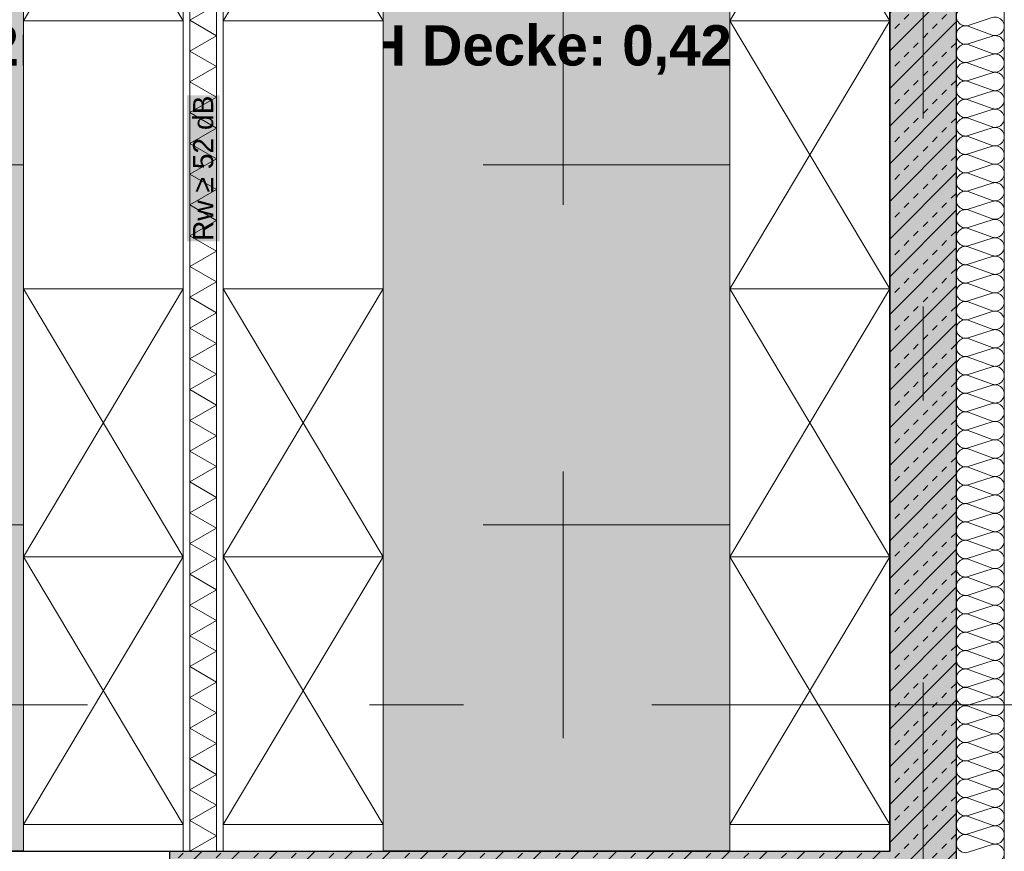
# Model space of a CAD drawing. Header units: metres. Extents: x -49 to 152, y -127 to 99.
# Tile 111 of 177: x -3.39 to 0.31, y -13.38 to -10.25. Entities that reach past the tile are written whole.
import ezdxf

# ---------------------------------------------------------------- set-up
doc = ezdxf.new("R2010")
doc.units = ezdxf.units.M
doc.header["$PDMODE"] = 1
doc.header["$PDSIZE"] = -2
doc.linetypes.add('Achsen 01', pattern=[5.291531, 3.175, -1.058062, 0.352704, -0.705764])
doc.linetypes.add('Raster 01', pattern=[2, 1, -1])
doc.layers.get('0').update_dxf_attribs({"lineweight": 25})
for name, color, linetype, lineweight in [('013_Beton und Stahlbetonarbeiten-330 Außenwände', 7, 'Continuous', 25), ('039_Trockenbauarbeiten-340 Gipskarton', 7, 'Continuous', 9), ('_1.35m (3D)', 7, 'Continuous', 9), ('_GRU (2D)', 7, 'Continuous', 9), ('_OG 3 (2D)', 7, 'Continuous', 9), ('_OG 3 - DS (2D)', 7, 'Continuous', 9), ('AV1-Akustikvorgaben-Trennwände', 7, 'Continuous', 5), ('AV1-Schnitt Achsen', 7, 'Achsen 01', 18), ('Bemaßung-Bemaßung', 7, 'Continuous', 9)]:
    doc.layers.add(name, color=color, linetype=linetype, lineweight=lineweight)
for name, color, linetype, lineweight, true_color in [('014_Fassadenarbeiten-330 mineralische Dämmung', 7, 'Continuous', 9, 0x666666), ('021_DA-Kiesschüttung', 7, 'Continuous', 13, 0x777777), ('039_Trockenbauarbeiten-340 Dämmung', 7, 'Continuous', 9, 0xc0c0c0), ('039_Trockenbauarbeiten-350 Deckenspiegel', 7, 'Continuous', 35, 0x008011), ('AV1-Achsen', 1, 'Achsen 01', 18, 0xff0000), ('AV1-Einrichtung', 7, 'Continuous', 9, 0xa6a6a6), ('AV1-Raster', 7, 'Raster 01', 9, 0xa6a6a6)]:
    doc.layers.add(name, color=color, linetype=linetype, lineweight=lineweight, true_color=true_color)
doc.layers.get('0').freeze()
doc.styles.add('Arial', font='arial.ttf')
doc.styles.add('Arial (bold)', font='arialbd.ttf')
doc.dimstyles.new('COE 50', dxfattribs={"dimtxt": 100.872396, "dimasz": 0.001414, "dimexe": 0.001, "dimexo": 0.01, "dimgap": 0.001, "dimtad": 1, "dimdec": 3, "dimtxsty": 'Arial', "dimblk": 'VW_SLASH-3', "dimblk1": 'VW_SLASH-3', "dimblk2": 'VW_SLASH-3', "dimcen": 0, "dimadec": 3, "dimazin": 0, "dimtfac": 0.8, "dimtdec": 3, "dimtix": 1, "dimtmove": 0, "dimatfit": 0, "dimldrblk": 'VW_SLASH-2', "dimfxl": 0.002, "dimfxlon": 1, "dimfrac": 2, "dimtolj": 1, "dimarcsym": 0})

# ---------------------------------------------------------------- blocks, each defined once
blk = doc.blocks.new('Group-4')
at = {"layer": 'AV1-Raster'}
for p, q in [((-2.7, -22.95), (-2.7, 1.35)), ((-1.35, -22.95), (-1.35, 1.35)), ((1.35, -10.8), (-40.5, -10.8)), ((1.35, -12.15), (-40.5, -12.15))]:
    blk.add_line(p, q, dxfattribs=at)
blk = doc.blocks.new('1.35m (3D)')
at = {"layer": 'AV1-Raster', "color": 7}
blk.add_blockref('Group-4', (0, 0), dxfattribs=at)
blk = doc.blocks.new('OG 3 - DS (2D)')
at = {"layer": '039_Trockenbauarbeiten-350 Deckenspiegel', "linetype": 'Continuous', "lineweight": 0, "transparency": 33554483}
for points in [[(-5.325, -8.25), (-2.775, -8.25), (-2.775, -13.375), (-5.325, -13.375)], [(-2.625, -8.25), (-0.125, -8.25), (-0.125, -13.375), (-2.625, -13.375)]]:
    blk.add_hatch(color=106, dxfattribs=at).paths.add_polyline_path(points)
at = {"layer": '039_Trockenbauarbeiten-350 Deckenspiegel', "flags": 128}
for points in [[(-5.325, -8.25), (-2.775, -8.25), (-2.775, -13.375), (-5.325, -13.375)], [(-2.625, -8.25), (-0.125, -8.25), (-0.125, -13.375), (-2.625, -13.375)]]:
    blk.add_lwpolyline(points, close=True, dxfattribs=at)
at = {"layer": '039_Trockenbauarbeiten-350 Deckenspiegel', "char_height": 0.151309, "attachment_point": 5, "line_spacing_factor": 0.969122, "style": 'Arial (bold)'}
for insert in [(-4.05, -10.3682), (-1.375, -10.3682)]:
    blk.add_mtext('LH Decke: 0,42m', dxfattribs=dict(at, insert=insert))
blk = doc.blocks.new('Group-99')
at = {"color": 255, "transparency": 33554559}
blk.add_wipeout([(-0.725, -13.2745), (-0.725, -12.2696), (-0.125, -12.2696), (-0.125, -13.2745)], dxfattribs=at).dxf.layer = 'AV1-Einrichtung'
at = {"layer": 'AV1-Einrichtung'}
for p, q in [((-0.725, -12.2696), (-0.125, -13.2745)), ((-0.125, -12.2696), (-0.725, -13.2745))]:
    blk.add_line(p, q, dxfattribs=at)
at = {"layer": 'AV1-Einrichtung', "flags": 128}
blk.add_lwpolyline([(-0.725, -13.2745), (-0.725, -12.2696), (-0.125, -12.2696), (-0.125, -13.2745)], close=True, dxfattribs=at)
blk = doc.blocks.new('Group-100')
at = {"color": 255, "transparency": 33554559}
blk.add_wipeout([(-0.725, -12.2696), (-0.725, -11.2647), (-0.125, -11.2647), (-0.125, -12.2696)], dxfattribs=at).dxf.layer = 'AV1-Einrichtung'
at = {"layer": 'AV1-Einrichtung'}
for p, q in [((-0.725, -11.2647), (-0.125, -12.2696)), ((-0.125, -11.2647), (-0.725, -12.2696))]:
    blk.add_line(p, q, dxfattribs=at)
at = {"layer": 'AV1-Einrichtung', "flags": 128}
blk.add_lwpolyline([(-0.725, -12.2696), (-0.725, -11.2647), (-0.125, -11.2647), (-0.125, -12.2696)], close=True, dxfattribs=at)
blk = doc.blocks.new('Group-101')
at = {"color": 255, "transparency": 33554559}
blk.add_wipeout([(-0.725, -10.2598), (-0.725, -9.2549), (-0.125, -9.2549), (-0.125, -10.2598)], dxfattribs=at).dxf.layer = 'AV1-Einrichtung'
at = {"layer": 'AV1-Einrichtung'}
for p, q in [((-0.725, -9.2549), (-0.125, -10.2598)), ((-0.125, -9.2549), (-0.725, -10.2598))]:
    blk.add_line(p, q, dxfattribs=at)
at = {"layer": 'AV1-Einrichtung', "flags": 128}
blk.add_lwpolyline([(-0.725, -10.2598), (-0.725, -9.2549), (-0.125, -9.2549), (-0.125, -10.2598)], close=True, dxfattribs=at)
blk = doc.blocks.new('Group-103')
at = {"color": 255, "transparency": 33554559}
blk.add_wipeout([(-2.625, -13.2745), (-2.625, -12.2696), (-2.025, -12.2696), (-2.025, -13.2745)], dxfattribs=at).dxf.layer = 'AV1-Einrichtung'
at = {"layer": 'AV1-Einrichtung'}
for p, q in [((-2.625, -12.2696), (-2.025, -13.2745)), ((-2.025, -12.2696), (-2.625, -13.2745))]:
    blk.add_line(p, q, dxfattribs=at)
at = {"layer": 'AV1-Einrichtung', "flags": 128}
blk.add_lwpolyline([(-2.625, -13.2745), (-2.625, -12.2696), (-2.025, -12.2696), (-2.025, -13.2745)], close=True, dxfattribs=at)
blk = doc.blocks.new('Group-104')
at = {"color": 255, "transparency": 33554559}
blk.add_wipeout([(-2.625, -12.2696), (-2.625, -11.2647), (-2.025, -11.2647), (-2.025, -12.2696)], dxfattribs=at).dxf.layer = 'AV1-Einrichtung'
at = {"layer": 'AV1-Einrichtung'}
for p, q in [((-2.625, -11.2647), (-2.025, -12.2696)), ((-2.025, -11.2647), (-2.625, -12.2696))]:
    blk.add_line(p, q, dxfattribs=at)
at = {"layer": 'AV1-Einrichtung', "flags": 128}
blk.add_lwpolyline([(-2.625, -12.2696), (-2.625, -11.2647), (-2.025, -11.2647), (-2.025, -12.2696)], close=True, dxfattribs=at)
blk = doc.blocks.new('Group-105')
at = {"color": 255, "transparency": 33554559}
blk.add_wipeout([(-2.625, -10.2598), (-2.625, -9.2549), (-2.025, -9.2549), (-2.025, -10.2598)], dxfattribs=at).dxf.layer = 'AV1-Einrichtung'
at = {"layer": 'AV1-Einrichtung'}
for p, q in [((-2.625, -9.2549), (-2.025, -10.2598)), ((-2.025, -9.2549), (-2.625, -10.2598))]:
    blk.add_line(p, q, dxfattribs=at)
at = {"layer": 'AV1-Einrichtung', "flags": 128}
blk.add_lwpolyline([(-2.625, -10.2598), (-2.625, -9.2549), (-2.025, -9.2549), (-2.025, -10.2598)], close=True, dxfattribs=at)
blk = doc.blocks.new('Group-107')
at = {"color": 255, "transparency": 33554559}
blk.add_wipeout([(-3.375, -13.2745), (-3.375, -12.2696), (-2.775, -12.2696), (-2.775, -13.2745)], dxfattribs=at).dxf.layer = 'AV1-Einrichtung'
at = {"layer": 'AV1-Einrichtung'}
for p, q in [((-3.375, -12.2696), (-2.775, -13.2745)), ((-2.775, -12.2696), (-3.375, -13.2745))]:
    blk.add_line(p, q, dxfattribs=at)
at = {"layer": 'AV1-Einrichtung', "flags": 128}
blk.add_lwpolyline([(-3.375, -13.2745), (-3.375, -12.2696), (-2.775, -12.2696), (-2.775, -13.2745)], close=True, dxfattribs=at)
blk = doc.blocks.new('Group-108')
at = {"color": 255, "transparency": 33554559}
blk.add_wipeout([(-3.375, -12.2696), (-3.375, -11.2647), (-2.775, -11.2647), (-2.775, -12.2696)], dxfattribs=at).dxf.layer = 'AV1-Einrichtung'
at = {"layer": 'AV1-Einrichtung'}
for p, q in [((-3.375, -11.2647), (-2.775, -12.2696)), ((-2.775, -11.2647), (-3.375, -12.2696))]:
    blk.add_line(p, q, dxfattribs=at)
at = {"layer": 'AV1-Einrichtung', "flags": 128}
blk.add_lwpolyline([(-3.375, -12.2696), (-3.375, -11.2647), (-2.775, -11.2647), (-2.775, -12.2696)], close=True, dxfattribs=at)
blk = doc.blocks.new('Group-109')
at = {"color": 255, "transparency": 33554559}
blk.add_wipeout([(-3.375, -10.2598), (-3.375, -9.2549), (-2.775, -9.2549), (-2.775, -10.2598)], dxfattribs=at).dxf.layer = 'AV1-Einrichtung'
at = {"layer": 'AV1-Einrichtung'}
for p, q in [((-3.375, -9.2549), (-2.775, -10.2598)), ((-2.775, -9.2549), (-3.375, -10.2598))]:
    blk.add_line(p, q, dxfattribs=at)
at = {"layer": 'AV1-Einrichtung', "flags": 128}
blk.add_lwpolyline([(-3.375, -10.2598), (-3.375, -9.2549), (-2.775, -9.2549), (-2.775, -10.2598)], close=True, dxfattribs=at)
blk = doc.blocks.new('Group-140')
at = {"color": 255, "transparency": 33554559}
blk.add_wipeout([(-0.725, -11.2647), (-0.725, -10.2598), (-0.125, -10.2598), (-0.125, -11.2647)], dxfattribs=at).dxf.layer = 'AV1-Einrichtung'
at = {"layer": 'AV1-Einrichtung'}
for p, q in [((-0.725, -10.2598), (-0.125, -11.2647)), ((-0.125, -10.2598), (-0.725, -11.2647))]:
    blk.add_line(p, q, dxfattribs=at)
at = {"layer": 'AV1-Einrichtung', "flags": 128}
blk.add_lwpolyline([(-0.725, -11.2647), (-0.725, -10.2598), (-0.125, -10.2598), (-0.125, -11.2647)], close=True, dxfattribs=at)
blk = doc.blocks.new('Group-141')
at = {"layer": 'AV1-Einrichtung', "color": 7}
for name in ['Group-109', 'Group-105', 'Group-101']:
    blk.add_blockref(name, (0, 0), dxfattribs=at)
at = {"color": 255, "transparency": 33554559}
for points in [[(-3.375, -13.375), (-3.375, -13.2745), (-2.775, -13.2745), (-2.775, -13.375)], [(-2.625, -13.375), (-2.625, -13.2745), (-2.025, -13.2745), (-2.025, -13.375)], [(-0.725, -13.375), (-0.725, -13.2745), (-0.125, -13.2745), (-0.125, -13.375)]]:
    blk.add_wipeout(points, dxfattribs=at).dxf.layer = 'AV1-Einrichtung'
at = {"layer": 'AV1-Einrichtung', "flags": 128}
for points in [[(-3.375, -13.375), (-3.375, -13.2745), (-2.775, -13.2745), (-2.775, -13.375)], [(-2.625, -13.375), (-2.625, -13.2745), (-2.025, -13.2745), (-2.025, -13.375)], [(-0.725, -13.375), (-0.725, -13.2745), (-0.125, -13.2745), (-0.125, -13.375)]]:
    blk.add_lwpolyline(points, close=True, dxfattribs=at)
at = {"layer": 'AV1-Einrichtung', "color": 7}
for name in ['Group-107', 'Group-103', 'Group-99']:
    blk.add_blockref(name, (0, 0), dxfattribs=at)
for name in ['Group-108', 'Group-104', 'Group-100']:
    blk.add_blockref(name, (0, 0), dxfattribs=at)
blk.add_blockref('Group-140', (0, 0), dxfattribs=at)
at = {"color": 255, "linetype": 'Continuous', "transparency": 33554559}
for points in [[(-3.375, -10.2598), (-2.775, -10.2598), (-2.775, -11.2647), (-3.375, -11.2647)], [(-2.625, -10.2598), (-2.025, -10.2598), (-2.025, -11.2647), (-2.625, -11.2647)]]:
    blk.add_wipeout(points, dxfattribs=at).dxf.layer = 'AV1-Einrichtung'
at = {"layer": 'AV1-Einrichtung', "linetype": 'Continuous', "flags": 128}
for points in [[(-3.375, -10.2598), (-2.775, -10.2598), (-2.775, -11.2647), (-3.375, -11.2647)], [(-2.625, -10.2598), (-2.025, -10.2598), (-2.025, -11.2647), (-2.625, -11.2647)]]:
    blk.add_lwpolyline(points, close=True, dxfattribs=at)
blk = doc.blocks.new('Group-146')
at = {"layer": '021_DA-Kiesschüttung', "color": 7}
blk.add_blockref('Group-141', (0, 0), dxfattribs=at)
blk = doc.blocks.new('Group-246')
at = {"color": 255, "linetype": 'Continuous', "lineweight": 5}
blk.add_wipeout([(-13.375, 2.65), (-8.25, 2.65), (-8.25, 2.75), (-13.375, 2.75)], dxfattribs=at).dxf.layer = '039_Trockenbauarbeiten-340 Dämmung'
blk = doc.blocks.new('Group-247')
at = {"layer": '039_Trockenbauarbeiten-340 Dämmung', "transparency": 33554687, "flags": 128}
blk.add_lwpolyline([(-13.375, 2.75), (-13.3173, 2.65), (-13.2595, 2.75), (-13.2018, 2.65), (-13.1441, 2.75), (-13.0863, 2.65), (-13.0286, 2.75), (-12.9709, 2.65), (-12.9131, 2.75), (-12.8554, 2.65), (-12.7976, 2.75), (-12.7399, 2.65), (-12.6822, 2.75), (-12.6244, 2.65), (-12.5667, 2.75), (-12.509, 2.65), (-12.4512, 2.75), (-12.3935, 2.65), (-12.3358, 2.75), (-12.278, 2.65), (-12.2203, 2.75), (-12.1626, 2.65), (-12.1048, 2.75), (-12.0471, 2.65), (-11.9894, 2.75), (-11.9316, 2.65), (-11.8739, 2.75), (-11.8162, 2.65), (-11.7584, 2.75), (-11.7007, 2.65), (-11.6429, 2.75), (-11.5852, 2.65), (-11.5275, 2.75), (-11.4697, 2.65), (-11.412, 2.75), (-11.3543, 2.65), (-11.2965, 2.75), (-11.2388, 2.65), (-11.1811, 2.75), (-11.1233, 2.65), (-11.0656, 2.75), (-11.0079, 2.65), (-10.9501, 2.75), (-10.8924, 2.65), (-10.8347, 2.75), (-10.7769, 2.65), (-10.7192, 2.75), (-10.6615, 2.65), (-10.6037, 2.75), (-10.546, 2.65), (-10.4882, 2.75), (-10.4305, 2.65), (-10.3728, 2.75), (-10.315, 2.65), (-10.2573, 2.75), (-10.1996, 2.65)], dxfattribs=at)
blk = doc.blocks.new('Group-248')
at = {"layer": '039_Trockenbauarbeiten-340 Dämmung'}
blk.add_blockref('Group-246', (0, 0), dxfattribs=at)
at = {"layer": '039_Trockenbauarbeiten-340 Dämmung', "transparency": 33554687}
blk.add_blockref('Group-247', (0, 0), dxfattribs=at)
blk = doc.blocks.new('Parametric Object-29')
at = {"layer": '039_Trockenbauarbeiten-340 Dämmung', "color": 7, "transparency": 33554687}
blk.add_blockref('Group-248', (0, 0), dxfattribs=at)
at = {"layer": '039_Trockenbauarbeiten-340 Dämmung', "color": 0, "flags": 1}
for tag in ['IFC_UUID', 'instanceID', 'prm0_name', 'prm0_type', 'prm0_value', 'prm1_name', 'prm1_type', 'prm1_value', 'prm2_name', 'prm2_type', 'prm2_value', 'prm3_name', 'prm3_type', 'prm3_value', 'prm4_name', 'prm4_type', 'prm4_value', 'prm5_name', 'prm5_type', 'prm5_value', 'prm6_name', 'prm6_type', 'prm6_value']:
    blk.add_attdef(tag, (-2.75, -13.375), '', height=0.00018, dxfattribs=at)
blk = doc.blocks.new('Group-313')
at = {"layer": '014_Fassadenarbeiten-330 mineralische Dämmung', "transparency": 33554687, "flags": 128}
blk.add_lwpolyline([(-13.4153, -0.26, 1.372583), (-13.3497, -0.26), (-13.3786, -0.17, -1.372995), (-13.3131, -0.17), (-13.3463, -0.26, 1.372583), (-13.2808, -0.26), (-13.3097, -0.17, -1.372995), (-13.2441, -0.17), (-13.2774, -0.26, 1.372583), (-13.2118, -0.26), (-13.2407, -0.17, -1.372995), (-13.1752, -0.17), (-13.2084, -0.26, 1.372583), (-13.1429, -0.26), (-13.1718, -0.17, -1.372995), (-13.1062, -0.17), (-13.1395, -0.26, 1.372583), (-13.0739, -0.26), (-13.1029, -0.17, -1.372995), (-13.0373, -0.17), (-13.0706, -0.26, 1.372583), (-13.005, -0.26), (-13.0339, -0.17, -1.372995), (-12.9683, -0.17), (-13.0016, -0.26, 1.372583), (-12.936, -0.26), (-12.965, -0.17, -1.372995), (-12.8994, -0.17), (-12.9327, -0.26, 1.372583), (-12.8671, -0.26), (-12.896, -0.17, -1.372995), (-12.8304, -0.17), (-12.8637, -0.26, 1.372583), (-12.7981, -0.26), (-12.8271, -0.17, -1.372995), (-12.7615, -0.17), (-12.7948, -0.26, 1.372583), (-12.7292, -0.26), (-12.7581, -0.17, -1.372995), (-12.6926, -0.17), (-12.7258, -0.26, 1.372583), (-12.6603, -0.26), (-12.6892, -0.17, -1.372995), (-12.6236, -0.17), (-12.6569, -0.26, 1.372583), (-12.5913, -0.26), (-12.6202, -0.17, -1.372995), (-12.5547, -0.17), (-12.5879, -0.26, 1.372583), (-12.5224, -0.26), (-12.5513, -0.17, -1.372995), (-12.4857, -0.17), (-12.519, -0.26, 1.372583), (-12.4534, -0.26), (-12.4823, -0.17, -1.372995), (-12.4168, -0.17), (-12.45, -0.26, 1.372583), (-12.3845, -0.26), (-12.4134, -0.17, -1.372995), (-12.3478, -0.17), (-12.3811, -0.26, 1.372583), (-12.3155, -0.26), (-12.3445, -0.17, -1.372995), (-12.2789, -0.17), (-12.3122, -0.26, 1.372583), (-12.2466, -0.26), (-12.2755, -0.17, -1.372995), (-12.2099, -0.17), (-12.2432, -0.26, 1.372583), (-12.1776, -0.26), (-12.2066, -0.17, -1.372995), (-12.141, -0.17), (-12.1743, -0.26, 1.372583), (-12.1087, -0.26), (-12.1376, -0.17, -1.372995), (-12.0721, -0.17), (-12.1053, -0.26, 1.372583), (-12.0398, -0.26), (-12.0687, -0.17, -1.372995), (-12.0031, -0.17), (-12.0364, -0.26, 1.372583), (-11.9708, -0.26), (-11.9997, -0.17, -1.372995), (-11.9342, -0.17), (-11.9674, -0.26, 1.372583), (-11.9019, -0.26), (-11.9308, -0.17, -1.372995), (-11.8652, -0.17), (-11.8985, -0.26, 1.372583), (-11.8329, -0.26), (-11.8618, -0.17, -1.372995), (-11.7963, -0.17), (-11.8295, -0.26, 1.372583), (-11.764, -0.26), (-11.7929, -0.17, -1.372995), (-11.7273, -0.17), (-11.7606, -0.26, 1.372583), (-11.695, -0.26), (-11.724, -0.17, -1.372995), (-11.6584, -0.17), (-11.6917, -0.26, 1.372583), (-11.6261, -0.26), (-11.655, -0.17, -1.372995), (-11.5894, -0.17), (-11.6227, -0.26, 1.372583), (-11.5571, -0.26), (-11.5861, -0.17, -1.372995), (-11.5205, -0.17), (-11.5538, -0.26, 1.372583), (-11.4882, -0.26), (-11.5171, -0.17, -1.372995), (-11.4516, -0.17), (-11.4848, -0.26, 1.372583), (-11.4193, -0.26), (-11.4482, -0.17, -1.372995), (-11.3826, -0.17), (-11.4159, -0.26, 1.372583), (-11.3503, -0.26), (-11.3792, -0.17, -1.372995), (-11.3137, -0.17), (-11.3469, -0.26, 1.372583), (-11.2814, -0.26), (-11.3103, -0.17, -1.372995), (-11.2447, -0.17), (-11.278, -0.26, 1.372583), (-11.2124, -0.26), (-11.2413, -0.17, -1.372995), (-11.1758, -0.17), (-11.209, -0.26, 1.372583), (-11.1435, -0.26), (-11.1724, -0.17, -1.372995), (-11.1068, -0.17), (-11.1401, -0.26, 1.372583), (-11.0745, -0.26), (-11.1035, -0.17, -1.372995), (-11.0379, -0.17), (-11.0712, -0.26, 1.372583), (-11.0056, -0.26), (-11.0345, -0.17, -1.372995), (-10.9689, -0.17), (-11.0022, -0.26, 1.372583), (-10.9366, -0.26), (-10.9656, -0.17, -1.372995), (-10.9, -0.17), (-10.9333, -0.26, 1.372583), (-10.8677, -0.26), (-10.8966, -0.17, -1.372995), (-10.831, -0.17), (-10.8643, -0.26, 1.372583), (-10.7987, -0.26), (-10.8277, -0.17, -1.372995), (-10.7621, -0.17), (-10.7954, -0.26, 1.372583), (-10.7298, -0.26), (-10.7587, -0.17, -1.372995), (-10.6932, -0.17), (-10.7264, -0.26, 1.372583), (-10.6609, -0.26), (-10.6898, -0.17, -1.372995), (-10.6242, -0.17), (-10.6575, -0.26, 1.372583), (-10.5919, -0.26), (-10.6208, -0.17, -1.372995), (-10.5553, -0.17), (-10.5885, -0.26, 1.372583), (-10.523, -0.26), (-10.5519, -0.17, -1.372995), (-10.4863, -0.17), (-10.5196, -0.26, 1.372583), (-10.454, -0.26), (-10.4829, -0.17, -1.372995), (-10.4174, -0.17), (-10.4506, -0.26, 1.372583), (-10.3851, -0.26), (-10.414, -0.17, -1.372995), (-10.3484, -0.17), (-10.3817, -0.26, 1.372583), (-10.3161, -0.26), (-10.3451, -0.17, -1.372995), (-10.2795, -0.17), (-10.3128, -0.26, 1.372583), (-10.2472, -0.26), (-10.2761, -0.17, -1.372995), (-10.2105, -0.17)], format="xyb", dxfattribs=at)
blk = doc.blocks.new('Group-314')
at = {"layer": '014_Fassadenarbeiten-330 mineralische Dämmung', "transparency": 33554687}
blk.add_blockref('Group-313', (0, 0), dxfattribs=at)
blk = doc.blocks.new('Parametric Object-46')
at = {"layer": '014_Fassadenarbeiten-330 mineralische Dämmung', "color": 7, "transparency": 33554687}
blk.add_blockref('Group-314', (0, 0), dxfattribs=at)
at = {"layer": '014_Fassadenarbeiten-330 mineralische Dämmung', "color": 0, "flags": 1}
for tag in ['IFC_UUID', 'instanceID', 'prm0_name', 'prm0_type', 'prm0_value', 'prm1_name', 'prm1_type', 'prm1_value', 'prm2_name', 'prm2_type', 'prm2_value', 'prm3_name', 'prm3_type', 'prm3_value', 'prm4_name', 'prm4_type', 'prm4_value', 'prm5_name', 'prm5_type', 'prm5_value', 'prm6_name', 'prm6_type', 'prm6_value']:
    blk.add_attdef(tag, (0.1169, -13.6298), '', height=0.00018, dxfattribs=at)
blk = doc.blocks.new('VW_SLASH-3')
at = {"color": 0, "linetype": 'ByBlock', "lineweight": -2, "transparency": 16777216}
blk.add_line((0, 0), (-1, 0), dxfattribs=at)
at = {"color": 0, "linetype": 'Continuous', "lineweight": 15, "transparency": 16777216, "flags": 128}
blk.add_lwpolyline([(0.5, 0.5), (-0.5, -0.5)], dxfattribs=at)
blk = doc.blocks.new('*D755')
at = {"layer": 'Bemaßung-Bemaßung', "color": 0, "linetype": 'Continuous', "lineweight": -2}
for p, q in [((1.075, -13.375), (1.225, -13.375)), ((1.175, -13.4457), (1.175, -13.5543)), ((1.075, -13.625), (1.225, -13.625))]:
    blk.add_line(p, q, dxfattribs=at)
at = {"layer": 'Defpoints', "color": 0}
for p in [(-0.125, -13.375), (0.125, -13.625), (1.175, -13.625)]:
    blk.add_point(p, dxfattribs=at)
at = {"layer": 'Bemaßung-Bemaßung', "color": 0, "lineweight": -2, "xscale": 0.070693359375, "yscale": 0.070693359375, "zscale": 0.070693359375}
for p, rotation in [((1.175, -13.375), 90), ((1.175, -13.625), 270)]:
    blk.add_blockref('VW_SLASH-3', p, dxfattribs=dict(at, rotation=rotation))
at = {"layer": 'Bemaßung-Bemaßung', "color": 0, "insert": (1.0735, -13.5), "char_height": 0.10087, "attachment_point": 5, "rotation": 90, "style": 'Arial'}
blk.add_mtext('\\A1;25', dxfattribs=at)
blk = doc.blocks.new('VW_SLASH-2')
at = {"color": 0, "linetype": 'ByBlock', "lineweight": -2, "transparency": 16777216}
blk.add_line((0, 0), (-1, 0), dxfattribs=at)
at = {"color": 0, "linetype": 'Continuous', "lineweight": 15, "transparency": 16777216, "flags": 128}
blk.add_lwpolyline([(0.5, 0.5), (-0.5, -0.5)], dxfattribs=at)
blk = doc.blocks.new('*D756')
at = {"layer": 'Bemaßung-Bemaßung', "color": 0, "linetype": 'Continuous', "lineweight": -2}
for p, q in [((1.075, -8.25), (1.225, -8.25)), ((1.175, -8.3207), (1.175, -13.3043)), ((1.075, -13.375), (1.225, -13.375))]:
    blk.add_line(p, q, dxfattribs=at)
at = {"layer": 'Defpoints', "color": 0}
for p in [(-0.125, -8.25), (-0.125, -13.375), (1.175, -13.375)]:
    blk.add_point(p, dxfattribs=at)
at = {"layer": 'Bemaßung-Bemaßung', "color": 0, "lineweight": -2, "xscale": 0.070693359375, "yscale": 0.070693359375, "zscale": 0.070693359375}
for p, rotation in [((1.175, -8.25), 90), ((1.175, -13.375), 270)]:
    blk.add_blockref('VW_SLASH-3', p, dxfattribs=dict(at, rotation=rotation))
at = {"layer": 'Bemaßung-Bemaßung', "color": 0, "insert": (1.0476, -10.8125), "char_height": 0.100872, "attachment_point": 5, "rotation": 90, "style": 'Arial'}
blk.add_mtext('\\A1;5,12\\S5^ ;', dxfattribs=at)
blk = doc.blocks.new('Group-871')
at = {"layer": 'AV1-Achsen'}
blk.add_line((0, -26.5), (0, 4.9), dxfattribs=at)
blk = doc.blocks.new('Group-887')
at = {"layer": 'AV1-Schnitt Achsen'}
blk.add_line((-43.35, -12.825), (4.2, -12.825), dxfattribs=at)
blk = doc.blocks.new('GRU (2D)')
at = {"layer": 'AV1-Achsen', "color": 7}
blk.add_blockref('Group-871', (0, 0), dxfattribs=at)
at = {"layer": 'AV1-Schnitt Achsen', "color": 7}
blk.add_blockref('Group-887', (0, 0), dxfattribs=at)
blk = doc.blocks.new('OG 3 (2D)')
at = {"layer": '014_Fassadenarbeiten-330 mineralische Dämmung', "rotation": 90}
blk.add_blockref('Parametric Object-46', (0, 0), dxfattribs=at)
at = {"layer": 'AV1-Einrichtung', "color": 7}
blk.add_blockref('Group-146', (0, 0), dxfattribs=at)
at = {"layer": '014_Fassadenarbeiten-330 mineralische Dämmung', "flags": 128}
blk.add_lwpolyline([(0.305, -8.05), (0.125, -8.05), (0.125, -13.625), (-2.3205, -13.625), (-2.3205, -13.805), (0.305, -13.805)], close=True, dxfattribs=at)
at = {"layer": 'Bemaßung-Bemaßung', "linetype": 'Continuous'}
for base, p1, p2, text, picture, middle in [((1.175, -13.375), (-0.125, -8.25), (-0.125, -13.375), '5,12\\S5^ ;', '*D756', (1.0476, -10.8125)), ((1.175, -13.625), (-0.125, -13.375), (0.125, -13.625), '25', '*D755', (1.0735, -13.5))]:
    dim = blk.add_linear_dim(base=base, p1=p1, p2=p2, angle=270, text=text, dimstyle='COE 50', override={"dimtxt": 0.100872, "dimasz": 0.070693, "dimexe": 0.05, "dimgap": 0.05, "dimpost": '<>', "dimtxsty": 'Arial', "dimtmove": 2, "dimfxl": 0.1}, dxfattribs=at)
    dim.commit()
    dim.dimension.update_dxf_attribs({"geometry": picture, "text_midpoint": middle})
at = {"color": 255}
blk.add_wipeout([(-2.65, -13.375), (-2.65, -8.25), (-2.75, -8.25), (-2.75, -13.375)], dxfattribs=at).dxf.layer = '039_Trockenbauarbeiten-340 Dämmung'
at = {"layer": '039_Trockenbauarbeiten-340 Dämmung', "flags": 128}
blk.add_lwpolyline([(-2.65, -13.375), (-2.65, -8.25), (-2.75, -8.25), (-2.75, -13.375)], close=True, dxfattribs=at)
at = {"layer": '039_Trockenbauarbeiten-340 Dämmung', "rotation": 90}
blk.add_blockref('Parametric Object-29', (0, 0), dxfattribs=at)
at = {"color": 255}
for points in [[(-2.775, -13.375), (-2.775, -8.25), (-2.75, -8.25), (-2.75, -13.375)], [(-2.625, -13.375), (-2.625, -8.25), (-2.65, -8.25), (-2.65, -13.375)]]:
    blk.add_wipeout(points, dxfattribs=at).dxf.layer = '039_Trockenbauarbeiten-340 Gipskarton'
at = {"layer": '013_Beton und Stahlbetonarbeiten-330 Außenwände', "linetype": 'Continuous', "lineweight": 0, "true_color": 0xc0c0c0}
blk.add_hatch(color=9, dxfattribs=at).paths.add_polyline_path([(0.125, -13.625), (-2.825, -13.625), (-2.825, -13.375), (-0.125, -13.375), (-0.125, -7.95), (0.125, -7.95)])
at = {"layer": '013_Beton und Stahlbetonarbeiten-330 Außenwände', "linetype": 'Continuous', "lineweight": 13}
h = blk.add_hatch(dxfattribs=at)
h.set_pattern_fill('Stahlbeton', color=251, style=0, pattern_type=2)
h.set_pattern_definition([(45, (0, 0), (0.0707107, -0.0707107), [0.025, -0.025])])
h.paths.add_polyline_path([(0.125, -13.625), (-2.825, -13.625), (-2.825, -13.375), (-0.125, -13.375), (-0.125, -7.95), (0.125, -7.95)])
h = blk.add_hatch(dxfattribs=at)
h.set_pattern_fill('Stahlbeton-1', color=251, style=0, pattern_type=2)
h.set_pattern_definition([(-135, (0.03106, -0.03313), (0.0707107, -0.0707107), [])])
h.paths.add_polyline_path([(0.125, -13.625), (-2.825, -13.625), (-2.825, -13.375), (-0.125, -13.375), (-0.125, -7.95), (0.125, -7.95)])
at = {"layer": '013_Beton und Stahlbetonarbeiten-330 Außenwände', "flags": 128}
blk.add_lwpolyline([(0.125, -13.625), (-2.825, -13.625), (-2.825, -13.375), (-0.125, -13.375), (-0.125, -7.95), (0.125, -7.95)], close=True, dxfattribs=at)
at = {"layer": '039_Trockenbauarbeiten-340 Gipskarton', "flags": 128}
for points in [[(-2.775, -13.375), (-2.775, -8.25), (-2.75, -8.25), (-2.75, -13.375)], [(-2.625, -13.375), (-2.625, -8.25), (-2.65, -8.25), (-2.65, -13.375)]]:
    blk.add_lwpolyline(points, close=True, dxfattribs=at)
at = {"layer": 'AV1-Akustikvorgaben-Trennwände', "color": 7}
blk.add_solid([(-2.6391, -11.0867), (-2.6391, -10.5383), (-2.7609, -11.0867), (-2.7609, -10.5383)], dxfattribs=at)
blk.add_solid([(-2.6391, -11.0867), (-2.6391, -10.5383), (-2.7609, -11.0867), (-2.7609, -10.5383)], dxfattribs=at)
at = {"layer": 'AV1-Akustikvorgaben-Trennwände', "insert": (-2.7, -10.8125), "char_height": 0.07565, "attachment_point": 5, "rotation": 90, "line_spacing_factor": 0.971931, "style": 'Arial'}
blk.add_mtext('Rw ≥ 52 dB', dxfattribs=at)

msp = doc.modelspace()

# ---------------------------------------------------------------- block references
at = {"layer": '_1.35m (3D)'}
msp.add_blockref('1.35m (3D)', (0, 0), dxfattribs=at)

# ---------------------------------------------------------------- next in the draw order: block references
at = {"layer": '_OG 3 - DS (2D)'}
msp.add_blockref('OG 3 - DS (2D)', (0, 0), dxfattribs=at)

# ---------------------------------------------------------------- next in the draw order: block references
at = {"layer": '_OG 3 (2D)'}
msp.add_blockref('OG 3 (2D)', (0, 0), dxfattribs=at)

# ---------------------------------------------------------------- next in the draw order: block references
at = {"layer": '_GRU (2D)'}
msp.add_blockref('GRU (2D)', (0, 0), dxfattribs=at)

doc.saveas('drawing.dxf')
